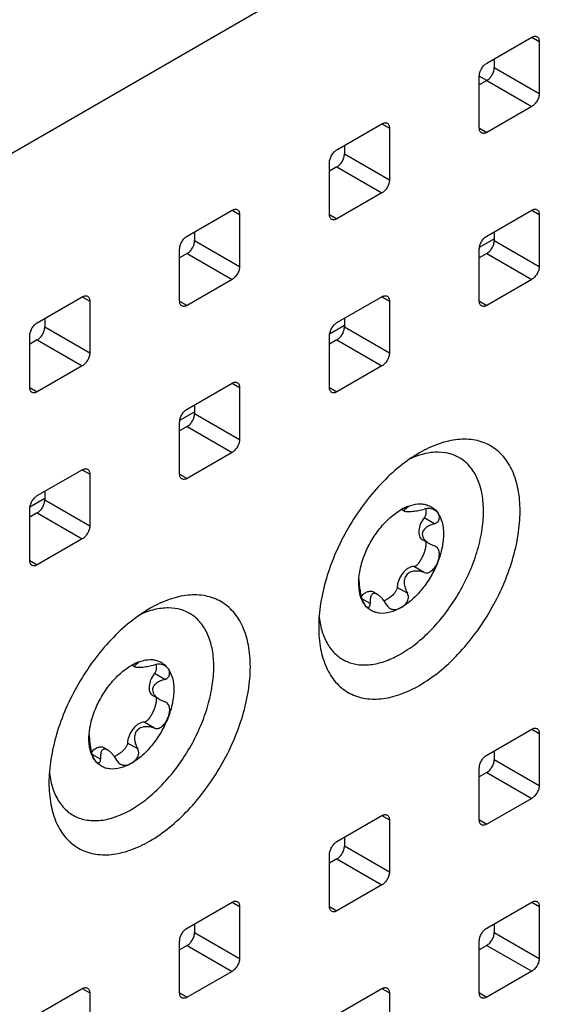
# Model space of a CAD drawing. Header units: inches. Extents: x 0 to 34, y 0 to 22.
# Tile 66 of 71: x 28.18 to 28.472, y 12.374 to 12.908. Entities that reach past the tile are written whole.
import ezdxf

# ---------------------------------------------------------------- set-up
doc = ezdxf.new("R2010")
doc.units = ezdxf.units.IN
doc.header["$LTSCALE"] = 1.87
doc.header["$MEASUREMENT"] = 0
doc.layers.get('0').update_dxf_attribs({"linetype": 'CONTINUOUS'})

msp = doc.modelspace()

# ---------------------------------------------------------------- linework, layer by layer
at = {"color": 7, "linetype": 'CONTINUOUS'}
for p, q in [((27.53617, 12.46641), (28.90149, 13.25473)), ((28.43339, 12.88451), (28.45775, 12.89858)), ((28.45775, 12.89858), (28.46181, 12.89623)), ((28.46181, 12.89623), (28.46181, 12.86811)), ((28.43339, 12.87514), (28.42933, 12.87748)), ((28.42933, 12.84936), (28.42933, 12.87748)), ((28.43745, 12.88217), (28.46181, 12.86811)), ((28.43339, 12.87514), (28.45775, 12.86108)), ((28.45775, 12.86108), (28.43339, 12.84701)), ((28.3522, 12.83763), (28.37656, 12.8517)), ((28.37656, 12.8517), (28.38062, 12.84935)), ((28.38062, 12.84935), (28.38062, 12.82123)), ((28.42934, 12.84936), (28.43339, 12.84701)), ((28.35626, 12.83529), (28.38062, 12.82123)), ((28.34814, 12.80247), (28.34814, 12.8306)), ((28.3522, 12.82826), (28.37656, 12.81419)), ((28.37656, 12.81419), (28.3522, 12.80013)), ((28.271, 12.79075), (28.29536, 12.80481)), ((28.29536, 12.80481), (28.29942, 12.80247)), ((28.43339, 12.79076), (28.45775, 12.80482)), ((28.45775, 12.80482), (28.46181, 12.80248)), ((28.29942, 12.80247), (28.29942, 12.77434)), ((28.34814, 12.80247), (28.3522, 12.80013)), ((28.46181, 12.80248), (28.46181, 12.77435)), ((28.27506, 12.78841), (28.29942, 12.77434)), ((28.42942, 12.78472), (28.43745, 12.78936)), ((28.43745, 12.78842), (28.46181, 12.77435)), ((28.26694, 12.75559), (28.26694, 12.78372)), ((28.271, 12.78138), (28.29536, 12.76731)), ((28.42933, 12.7556), (28.42933, 12.78373)), ((28.43339, 12.78139), (28.45775, 12.76732)), ((28.29536, 12.76731), (28.271, 12.75325)), ((28.45775, 12.76732), (28.43339, 12.75326)), ((28.1898, 12.74387), (28.21416, 12.75793)), ((28.21416, 12.75793), (28.21822, 12.75559)), ((28.21822, 12.75559), (28.21822, 12.72746)), ((28.26694, 12.75559), (28.271, 12.75325)), ((28.3522, 12.74388), (28.37656, 12.75794)), ((28.37656, 12.75794), (28.38062, 12.7556)), ((28.38062, 12.7556), (28.38062, 12.72747)), ((28.42934, 12.7556), (28.43339, 12.75326)), ((28.19386, 12.74153), (28.21822, 12.72746)), ((28.34822, 12.73784), (28.35626, 12.74247)), ((28.35626, 12.74154), (28.38062, 12.72747)), ((28.18574, 12.70871), (28.18574, 12.73684)), ((28.1898, 12.7345), (28.21416, 12.72043)), ((28.34814, 12.70872), (28.34814, 12.73685)), ((28.3522, 12.7345), (28.37656, 12.72044)), ((28.21416, 12.72043), (28.1898, 12.70637)), ((28.37656, 12.72044), (28.3522, 12.70638)), ((28.18575, 12.70871), (28.1898, 12.70637)), ((28.271, 12.697), (28.29536, 12.71106)), ((28.29536, 12.71106), (28.29942, 12.70872)), ((28.29942, 12.70872), (28.29942, 12.68059)), ((28.34814, 12.70872), (28.3522, 12.70638)), ((28.26703, 12.69095), (28.27506, 12.69559)), ((28.27506, 12.69465), (28.29942, 12.68059)), ((28.26694, 12.66184), (28.26694, 12.68996)), ((28.271, 12.68762), (28.29536, 12.67356)), ((28.29536, 12.67356), (28.271, 12.65949)), ((28.1898, 12.65011), (28.21416, 12.66418)), ((28.21416, 12.66418), (28.21822, 12.66183)), ((28.21822, 12.66183), (28.21822, 12.63371)), ((28.26694, 12.66184), (28.271, 12.65949)), ((28.18583, 12.64407), (28.19386, 12.64871)), ((28.19386, 12.64777), (28.21822, 12.63371)), ((28.18574, 12.61495), (28.18574, 12.64308)), ((28.38721, 12.64267), (28.38881, 12.64175)), ((28.39039, 12.64364), (28.38987, 12.64394)), ((28.39039, 12.64364), (28.39089, 12.64416)), ((28.40532, 12.64254), (28.40684, 12.64075)), ((28.1898, 12.64074), (28.21416, 12.62668)), ((28.40502, 12.63492), (28.39948, 12.63812)), ((28.21416, 12.62668), (28.1898, 12.61261)), ((28.39829, 12.6264), (28.40245, 12.624)), ((28.40245, 12.62399), (28.40502, 12.62283)), ((28.4057, 12.62252), (28.40502, 12.62283)), ((28.18575, 12.61496), (28.1898, 12.61261)), ((28.39946, 12.60849), (28.39392, 12.61169)), ((28.36396, 12.60273), (28.36411, 12.60581)), ((28.36439, 12.60276), (28.36413, 12.60582)), ((28.36415, 12.59948), (28.36396, 12.60273)), ((28.36463, 12.59951), (28.36439, 12.60276)), ((28.39039, 12.59721), (28.38485, 12.60041)), ((28.37415, 12.59654), (28.37195, 12.59781)), ((28.37019, 12.5916), (28.36561, 12.59424)), ((28.24106, 12.55829), (28.24266, 12.55736)), ((28.24423, 12.55926), (28.24372, 12.55955)), ((28.24423, 12.55926), (28.24474, 12.55977)), ((28.25916, 12.55815), (28.26069, 12.55636)), ((28.25887, 12.55053), (28.25333, 12.55373)), ((28.25214, 12.54201), (28.2563, 12.53961)), ((28.25629, 12.53961), (28.25887, 12.53844)), ((28.25955, 12.53813), (28.25887, 12.53844)), ((28.2533, 12.52411), (28.24777, 12.5273)), ((28.21781, 12.51834), (28.21796, 12.52143)), ((28.21824, 12.51838), (28.21798, 12.52144)), ((28.43339, 12.50949), (28.45775, 12.52356)), ((28.45775, 12.52356), (28.46181, 12.52122)), ((28.46181, 12.52122), (28.46181, 12.49309)), ((28.21799, 12.51509), (28.21781, 12.51834)), ((28.21848, 12.51512), (28.21824, 12.51838)), ((28.24423, 12.51282), (28.2387, 12.51602)), ((28.22404, 12.50721), (28.21946, 12.50985)), ((28.228, 12.51215), (28.2258, 12.51342)), ((28.43745, 12.50715), (28.46181, 12.49309)), ((28.42933, 12.47434), (28.42933, 12.50246)), ((28.43339, 12.50012), (28.45775, 12.48606)), ((28.45775, 12.48606), (28.43339, 12.47199)), ((28.3522, 12.46261), (28.37656, 12.47668)), ((28.37656, 12.47668), (28.38062, 12.47433)), ((28.38062, 12.47433), (28.38062, 12.44621)), ((28.42934, 12.47434), (28.43339, 12.47199)), ((28.35626, 12.46027), (28.38062, 12.44621)), ((28.34814, 12.42745), (28.34814, 12.45558)), ((28.3522, 12.45324), (28.37656, 12.43918)), ((28.37656, 12.43918), (28.3522, 12.42511)), ((28.271, 12.41573), (28.29536, 12.4298)), ((28.29536, 12.4298), (28.29942, 12.42745)), ((28.43339, 12.41574), (28.45775, 12.4298)), ((28.45775, 12.4298), (28.46181, 12.42746)), ((28.29942, 12.42745), (28.29942, 12.39933)), ((28.34814, 12.42745), (28.3522, 12.42511)), ((28.46181, 12.42746), (28.46181, 12.39933)), ((28.27506, 12.41339), (28.29942, 12.39933)), ((28.43745, 12.4134), (28.46181, 12.39933)), ((28.26694, 12.38057), (28.26694, 12.4087)), ((28.42933, 12.38058), (28.42933, 12.40871)), ((28.271, 12.40636), (28.29536, 12.39229)), ((28.43339, 12.40637), (28.45775, 12.3923)), ((28.29536, 12.39229), (28.271, 12.37823)), ((28.45775, 12.3923), (28.43339, 12.37824)), ((28.1898, 12.36885), (28.21416, 12.38291)), ((28.21416, 12.38291), (28.21822, 12.38057)), ((28.3522, 12.36886), (28.37656, 12.38292)), ((28.37656, 12.38292), (28.38062, 12.38058)), ((28.21822, 12.38057), (28.21822, 12.35244)), ((28.26694, 12.38057), (28.271, 12.37823)), ((28.38062, 12.38058), (28.38062, 12.35245)), ((28.42934, 12.38058), (28.43339, 12.37824))]:
    msp.add_line(p, q, dxfattribs=at)
at = {"color": 3, "linetype": 'CONTINUOUS'}
for p, q in [((28.43745, 12.88686), (28.43745, 12.88217)), ((28.43339, 12.87514), (28.42933, 12.8728)), ((28.35626, 12.83998), (28.35626, 12.83529)), ((28.3522, 12.82826), (28.34814, 12.82592)), ((28.27506, 12.79309), (28.27506, 12.78841)), ((28.43745, 12.7931), (28.43745, 12.78842)), ((28.271, 12.78138), (28.26694, 12.77903)), ((28.43339, 12.78139), (28.42933, 12.77904)), ((28.19386, 12.74621), (28.19386, 12.74153)), ((28.35626, 12.74622), (28.35626, 12.74154)), ((28.1898, 12.7345), (28.18574, 12.73215)), ((28.3522, 12.7345), (28.34814, 12.73216)), ((28.27506, 12.69934), (28.27506, 12.69465)), ((28.271, 12.68762), (28.26694, 12.68528)), ((28.19386, 12.65246), (28.19386, 12.64777)), ((28.1898, 12.64074), (28.18574, 12.6384)), ((28.43745, 12.51184), (28.43745, 12.50715)), ((28.43339, 12.50012), (28.42933, 12.49778)), ((28.35626, 12.46496), (28.35626, 12.46027)), ((28.3522, 12.45324), (28.34814, 12.4509)), ((28.27506, 12.41807), (28.27506, 12.41339)), ((28.43745, 12.41808), (28.43745, 12.4134)), ((28.271, 12.40636), (28.26694, 12.40401)), ((28.43339, 12.40637), (28.42933, 12.40402))]:
    msp.add_line(p, q, dxfattribs=at)
at = {"color": 7, "linetype": 'CONTINUOUS'}
for points, knots in [([(28.45775, 12.89858), (28.45801, 12.89872), (28.45851, 12.89896), (28.45928, 12.89915), (28.46, 12.89913), (28.46044, 12.89897), (28.46062, 12.89886)], [0, 0, 0, 0, 0.289807, 0.549056, 0.782233, 1, 1, 1, 1]), ([(28.46062, 12.89886), (28.46081, 12.89875), (28.46117, 12.89846), (28.46155, 12.89784), (28.46177, 12.89708), (28.46181, 12.89653), (28.46181, 12.89623)], [0, 0, 0, 0, 0.217773, 0.450951, 0.710199, 1, 1, 1, 1]), ([(28.42933, 12.87748), (28.42933, 12.87815), (28.42958, 12.87955), (28.43045, 12.88152), (28.43173, 12.88326), (28.43282, 12.88418), (28.43339, 12.88451)], [0, 0, 0, 0, 0.237214, 0.499994, 0.762777, 1, 1, 1, 1]), ([(28.46181, 12.86811), (28.46181, 12.86744), (28.46156, 12.86604), (28.46069, 12.86407), (28.45942, 12.86233), (28.45833, 12.86141), (28.45775, 12.86108)], [0, 0, 0, 0, 0.237214, 0.499994, 0.762777, 1, 1, 1, 1]), ([(28.37656, 12.8517), (28.37681, 12.85184), (28.37731, 12.85208), (28.37808, 12.85227), (28.3788, 12.85225), (28.37924, 12.85209), (28.37943, 12.85198)], [0, 0, 0, 0, 0.289807, 0.549056, 0.782233, 1, 1, 1, 1]), ([(28.37943, 12.85198), (28.37962, 12.85187), (28.37997, 12.85157), (28.38035, 12.85096), (28.38057, 12.8502), (28.38062, 12.84964), (28.38062, 12.84935)], [0, 0, 0, 0, 0.217773, 0.450951, 0.710199, 1, 1, 1, 1]), ([(28.43052, 12.84673), (28.43033, 12.84684), (28.42998, 12.84713), (28.4296, 12.84775), (28.42938, 12.84851), (28.42933, 12.84906), (28.42933, 12.84936)], [0, 0, 0, 0, 0.217773, 0.450951, 0.710199, 1, 1, 1, 1]), ([(28.43339, 12.84701), (28.43314, 12.84687), (28.43264, 12.84663), (28.43187, 12.84644), (28.43115, 12.84646), (28.43071, 12.84662), (28.43052, 12.84673)], [0, 0, 0, 0, 0.289807, 0.549056, 0.782233, 1, 1, 1, 1]), ([(28.34814, 12.8306), (28.34814, 12.83127), (28.34839, 12.83267), (28.34926, 12.83464), (28.35053, 12.83638), (28.35162, 12.8373), (28.3522, 12.83763)], [0, 0, 0, 0, 0.237214, 0.499994, 0.762777, 1, 1, 1, 1]), ([(28.38062, 12.82123), (28.38062, 12.82056), (28.38037, 12.81916), (28.3795, 12.81718), (28.37822, 12.81545), (28.37713, 12.81453), (28.37656, 12.81419)], [0, 0, 0, 0, 0.237214, 0.499994, 0.762777, 1, 1, 1, 1]), ([(28.29536, 12.80481), (28.29561, 12.80496), (28.29611, 12.8052), (28.29688, 12.80538), (28.29761, 12.80537), (28.29804, 12.80521), (28.29823, 12.8051)], [0, 0, 0, 0, 0.289807, 0.549056, 0.782233, 1, 1, 1, 1]), ([(28.29823, 12.8051), (28.29842, 12.80499), (28.29878, 12.80469), (28.29915, 12.80408), (28.29938, 12.80332), (28.29942, 12.80276), (28.29942, 12.80247)], [0, 0, 0, 0, 0.217773, 0.450951, 0.710199, 1, 1, 1, 1]), ([(28.45775, 12.80482), (28.45801, 12.80497), (28.45851, 12.80521), (28.45928, 12.80539), (28.46, 12.80538), (28.46044, 12.80522), (28.46062, 12.80511)], [0, 0, 0, 0, 0.289807, 0.549056, 0.782233, 1, 1, 1, 1]), ([(28.46062, 12.80511), (28.46081, 12.805), (28.46117, 12.8047), (28.46155, 12.80408), (28.46177, 12.80332), (28.46181, 12.80277), (28.46181, 12.80248)], [0, 0, 0, 0, 0.217773, 0.450951, 0.710199, 1, 1, 1, 1]), ([(28.34933, 12.79985), (28.34914, 12.79995), (28.34878, 12.80025), (28.34841, 12.80087), (28.34818, 12.80163), (28.34814, 12.80218), (28.34814, 12.80247)], [0, 0, 0, 0, 0.217773, 0.450951, 0.710199, 1, 1, 1, 1]), ([(28.3522, 12.80013), (28.35195, 12.79998), (28.35144, 12.79975), (28.35067, 12.79956), (28.34995, 12.79958), (28.34952, 12.79974), (28.34933, 12.79985)], [0, 0, 0, 0, 0.289807, 0.549056, 0.782233, 1, 1, 1, 1]), ([(28.26694, 12.78372), (28.26694, 12.78438), (28.26719, 12.78579), (28.26806, 12.78776), (28.26933, 12.7895), (28.27043, 12.79042), (28.271, 12.79075)], [0, 0, 0, 0, 0.237214, 0.499994, 0.762777, 1, 1, 1, 1]), ([(28.42933, 12.78373), (28.42933, 12.78439), (28.42958, 12.7858), (28.43045, 12.78777), (28.43173, 12.78951), (28.43282, 12.79043), (28.43339, 12.79076)], [0, 0, 0, 0, 0.237214, 0.499994, 0.762777, 1, 1, 1, 1]), ([(28.29942, 12.77434), (28.29942, 12.77368), (28.29917, 12.77228), (28.2983, 12.7703), (28.29703, 12.76856), (28.29594, 12.76765), (28.29536, 12.76731)], [0, 0, 0, 0, 0.237214, 0.499994, 0.762777, 1, 1, 1, 1]), ([(28.46181, 12.77435), (28.46181, 12.77369), (28.46156, 12.77228), (28.46069, 12.77031), (28.45942, 12.76857), (28.45833, 12.76765), (28.45775, 12.76732)], [0, 0, 0, 0, 0.237214, 0.499994, 0.762777, 1, 1, 1, 1]), ([(28.21416, 12.75793), (28.21442, 12.75808), (28.21492, 12.75832), (28.21569, 12.7585), (28.21641, 12.75848), (28.21685, 12.75833), (28.21703, 12.75822)], [0, 0, 0, 0, 0.289807, 0.549056, 0.782233, 1, 1, 1, 1]), ([(28.21703, 12.75822), (28.21722, 12.75811), (28.21758, 12.75781), (28.21796, 12.75719), (28.21818, 12.75643), (28.21822, 12.75588), (28.21822, 12.75559)], [0, 0, 0, 0, 0.217773, 0.450951, 0.710199, 1, 1, 1, 1]), ([(28.26813, 12.75296), (28.26794, 12.75307), (28.26759, 12.75337), (28.26721, 12.75399), (28.26699, 12.75475), (28.26694, 12.7553), (28.26694, 12.75559)], [0, 0, 0, 0, 0.217773, 0.450951, 0.710199, 1, 1, 1, 1]), ([(28.37656, 12.75794), (28.37681, 12.75809), (28.37731, 12.75833), (28.37808, 12.75851), (28.3788, 12.75849), (28.37924, 12.75834), (28.37943, 12.75823)], [0, 0, 0, 0, 0.289807, 0.549056, 0.782233, 1, 1, 1, 1]), ([(28.37943, 12.75823), (28.37962, 12.75812), (28.37997, 12.75782), (28.38035, 12.7572), (28.38057, 12.75644), (28.38062, 12.75589), (28.38062, 12.7556)], [0, 0, 0, 0, 0.217773, 0.450951, 0.710199, 1, 1, 1, 1]), ([(28.43052, 12.75297), (28.43033, 12.75308), (28.42998, 12.75338), (28.4296, 12.754), (28.42938, 12.75476), (28.42933, 12.75531), (28.42933, 12.7556)], [0, 0, 0, 0, 0.217773, 0.450951, 0.710199, 1, 1, 1, 1]), ([(28.271, 12.75325), (28.27075, 12.7531), (28.27025, 12.75286), (28.26948, 12.75268), (28.26876, 12.7527), (28.26832, 12.75285), (28.26813, 12.75296)], [0, 0, 0, 0, 0.289807, 0.549056, 0.782233, 1, 1, 1, 1]), ([(28.43339, 12.75326), (28.43314, 12.75311), (28.43264, 12.75287), (28.43187, 12.75269), (28.43115, 12.75271), (28.43071, 12.75286), (28.43052, 12.75297)], [0, 0, 0, 0, 0.289807, 0.549056, 0.782233, 1, 1, 1, 1]), ([(28.18574, 12.73684), (28.18574, 12.7375), (28.18599, 12.73891), (28.18686, 12.74088), (28.18814, 12.74262), (28.18923, 12.74354), (28.1898, 12.74387)], [0, 0, 0, 0, 0.237214, 0.499994, 0.762777, 1, 1, 1, 1]), ([(28.34814, 12.73685), (28.34814, 12.73751), (28.34839, 12.73891), (28.34926, 12.74089), (28.35053, 12.74263), (28.35162, 12.74354), (28.3522, 12.74388)], [0, 0, 0, 0, 0.237214, 0.499994, 0.762777, 1, 1, 1, 1]), ([(28.21822, 12.72746), (28.21822, 12.7268), (28.21797, 12.72539), (28.2171, 12.72342), (28.21583, 12.72168), (28.21474, 12.72076), (28.21416, 12.72043)], [0, 0, 0, 0, 0.237214, 0.499994, 0.762777, 1, 1, 1, 1]), ([(28.38062, 12.72747), (28.38062, 12.72681), (28.38037, 12.7254), (28.3795, 12.72343), (28.37822, 12.72169), (28.37713, 12.72077), (28.37656, 12.72044)], [0, 0, 0, 0, 0.237214, 0.499994, 0.762777, 1, 1, 1, 1]), ([(28.18693, 12.70608), (28.18674, 12.70619), (28.18639, 12.70649), (28.18601, 12.70711), (28.18579, 12.70787), (28.18574, 12.70842), (28.18574, 12.70871)], [0, 0, 0, 0, 0.217773, 0.450951, 0.710199, 1, 1, 1, 1]), ([(28.29536, 12.71106), (28.29561, 12.71121), (28.29611, 12.71144), (28.29688, 12.71163), (28.29761, 12.71161), (28.29804, 12.71145), (28.29823, 12.71134)], [0, 0, 0, 0, 0.289807, 0.549056, 0.782233, 1, 1, 1, 1]), ([(28.29823, 12.71134), (28.29842, 12.71123), (28.29878, 12.71094), (28.29915, 12.71032), (28.29938, 12.70956), (28.29942, 12.70901), (28.29942, 12.70872)], [0, 0, 0, 0, 0.217773, 0.450951, 0.710199, 1, 1, 1, 1]), ([(28.34933, 12.70609), (28.34914, 12.7062), (28.34878, 12.7065), (28.34841, 12.70711), (28.34818, 12.70787), (28.34814, 12.70843), (28.34814, 12.70872)], [0, 0, 0, 0, 0.217773, 0.450951, 0.710199, 1, 1, 1, 1]), ([(28.1898, 12.70637), (28.18955, 12.70622), (28.18905, 12.70598), (28.18828, 12.7058), (28.18756, 12.70581), (28.18712, 12.70597), (28.18693, 12.70608)], [0, 0, 0, 0, 0.289807, 0.549056, 0.782233, 1, 1, 1, 1]), ([(28.3522, 12.70638), (28.35195, 12.70623), (28.35144, 12.70599), (28.35067, 12.70581), (28.34995, 12.70582), (28.34952, 12.70598), (28.34933, 12.70609)], [0, 0, 0, 0, 0.289807, 0.549056, 0.782233, 1, 1, 1, 1]), ([(28.26694, 12.68996), (28.26694, 12.69063), (28.26719, 12.69203), (28.26806, 12.694), (28.26933, 12.69574), (28.27043, 12.69666), (28.271, 12.697)], [0, 0, 0, 0, 0.237214, 0.499994, 0.762777, 1, 1, 1, 1]), ([(28.29942, 12.68059), (28.29942, 12.67992), (28.29917, 12.67852), (28.2983, 12.67655), (28.29703, 12.67481), (28.29594, 12.67389), (28.29536, 12.67356)], [0, 0, 0, 0, 0.237214, 0.499994, 0.762777, 1, 1, 1, 1]), ([(28.39685, 12.54727), (28.40058, 12.54943), (28.40796, 12.5546), (28.41811, 12.5641), (28.42747, 12.57533), (28.43568, 12.58786), (28.44243, 12.60124), (28.44747, 12.61495), (28.45062, 12.62849), (28.45176, 12.64137), (28.45082, 12.65312), (28.44781, 12.66334), (28.44349, 12.67038), (28.43913, 12.67467), (28.43549, 12.67721), (28.43148, 12.67909), (28.42558, 12.68072), (28.41732, 12.68094), (28.40697, 12.67844), (28.40024, 12.67523), (28.39685, 12.67328)], [0, 0, 0, 0, 0.066567, 0.138392, 0.213995, 0.291565, 0.369135, 0.444736, 0.516559, 0.583123, 0.643482, 0.697477, 0.746042, 0.769012, 0.791557, 0.814102, 0.837072, 0.88564, 0.939638, 1, 1, 1, 1]), ([(28.39685, 12.67328), (28.39311, 12.67112), (28.38573, 12.66595), (28.37558, 12.65645), (28.36623, 12.64522), (28.35802, 12.63269), (28.35127, 12.61931), (28.34622, 12.6056), (28.34307, 12.59206), (28.34228, 12.58308), (28.34228, 12.57877)], [0, 0, 0, 0, 0.114156, 0.23733, 0.366981, 0.500006, 0.63303, 0.762679, 0.885849, 1, 1, 1, 1]), ([(28.4316, 12.64178), (28.4316, 12.64479), (28.43117, 12.65052), (28.429, 12.65846), (28.42537, 12.66504), (28.42031, 12.66999), (28.41403, 12.67301), (28.40686, 12.67398), (28.39911, 12.67294), (28.394, 12.67107), (28.39141, 12.66988)], [0, 0, 0, 0, 0.147274, 0.279999, 0.399921, 0.511336, 0.620775, 0.735359, 0.860731, 1, 1, 1, 1]), ([(28.21416, 12.66418), (28.21442, 12.66432), (28.21492, 12.66456), (28.21569, 12.66475), (28.21641, 12.66473), (28.21685, 12.66457), (28.21703, 12.66446)], [0, 0, 0, 0, 0.289807, 0.549056, 0.782233, 1, 1, 1, 1]), ([(28.21703, 12.66446), (28.21722, 12.66435), (28.21758, 12.66406), (28.21796, 12.66344), (28.21818, 12.66268), (28.21822, 12.66213), (28.21822, 12.66183)], [0, 0, 0, 0, 0.217773, 0.450951, 0.710199, 1, 1, 1, 1]), ([(28.26813, 12.65921), (28.26794, 12.65932), (28.26759, 12.65962), (28.26721, 12.66023), (28.26699, 12.66099), (28.26694, 12.66155), (28.26694, 12.66184)], [0, 0, 0, 0, 0.217773, 0.450951, 0.710199, 1, 1, 1, 1]), ([(28.271, 12.65949), (28.27075, 12.65935), (28.27025, 12.65911), (28.26948, 12.65892), (28.26876, 12.65894), (28.26832, 12.6591), (28.26813, 12.65921)], [0, 0, 0, 0, 0.289807, 0.549056, 0.782233, 1, 1, 1, 1]), ([(28.18574, 12.64308), (28.18574, 12.64375), (28.18599, 12.64515), (28.18686, 12.64712), (28.18814, 12.64886), (28.18923, 12.64978), (28.1898, 12.65011)], [0, 0, 0, 0, 0.237214, 0.499994, 0.762777, 1, 1, 1, 1]), ([(28.36704, 12.61777), (28.36806, 12.62039), (28.37051, 12.62548), (28.37521, 12.63237), (28.38066, 12.6382), (28.38482, 12.6413), (28.38694, 12.64253)], [0, 0, 0, 0, 0.261229, 0.522454, 0.772023, 1, 1, 1, 1]), ([(28.38694, 12.64253), (28.38861, 12.64349), (28.39191, 12.64501), (28.3963, 12.6458), (28.3995, 12.64554), (28.40167, 12.64494), (28.40364, 12.64395), (28.40479, 12.64304), (28.40532, 12.64254)], [0, 0, 0, 0, 0.292582, 0.54897, 0.666363, 0.778869, 0.889103, 1, 1, 1, 1]), ([(28.39089, 12.64416), (28.39087, 12.64417), (28.39081, 12.64418), (28.39063, 12.64417), (28.39033, 12.6441), (28.3899, 12.64397), (28.3894, 12.64377), (28.38884, 12.64353), (28.38801, 12.64312), (28.38737, 12.64278), (28.38694, 12.64253)], [0, 0, 0, 0, 0.017896, 0.044768, 0.123676, 0.229352, 0.355383, 0.498047, 0.654549, 1, 1, 1, 1]), ([(28.39039, 12.64364), (28.39009, 12.64346), (28.38966, 12.64318), (28.38917, 12.6428), (28.38889, 12.64256), (28.3887, 12.64233), (28.38859, 12.64211), (28.38863, 12.64188), (28.38875, 12.64179), (28.38882, 12.64175)], [0, 0, 0, 0, 0.379161, 0.535859, 0.667328, 0.771719, 0.850859, 0.917402, 1, 1, 1, 1]), ([(28.38882, 12.64175), (28.389, 12.64165), (28.38954, 12.64153), (28.39051, 12.64147), (28.39178, 12.6415), (28.39324, 12.64162), (28.3948, 12.64182), (28.39689, 12.64218), (28.39844, 12.64255), (28.39946, 12.64283)], [0, 0, 0, 0, 0.057005, 0.149732, 0.271642, 0.410537, 0.557091, 0.705932, 1, 1, 1, 1]), ([(28.40511, 12.64233), (28.40436, 12.64276), (28.40246, 12.64334), (28.40049, 12.64313), (28.39946, 12.64283)], [0, 0, 0, 0, 0.444897, 1, 1, 1, 1]), ([(28.40019, 12.643), (28.40039, 12.64226), (28.40057, 12.64057), (28.40006, 12.63884), (28.39948, 12.63812)], [0, 0, 0, 0, 0.450614, 1, 1, 1, 1]), ([(28.38476, 12.56323), (28.38792, 12.56488), (28.39419, 12.56895), (28.40285, 12.57663), (28.41088, 12.58588), (28.41796, 12.59632), (28.4238, 12.60754), (28.42817, 12.61911), (28.43091, 12.63054), (28.4316, 12.63813), (28.4316, 12.64178)], [0, 0, 0, 0, 0.112239, 0.234272, 0.363556, 0.496859, 0.630602, 0.76117, 0.885215, 1, 1, 1, 1]), ([(28.39948, 12.63812), (28.39867, 12.63711), (28.39738, 12.63492), (28.39653, 12.63195), (28.39649, 12.62971), (28.39677, 12.6283), (28.39735, 12.62714), (28.39796, 12.62659), (28.39829, 12.6264)], [0, 0, 0, 0, 0.299704, 0.580899, 0.704763, 0.814655, 0.91154, 1, 1, 1, 1]), ([(28.40502, 12.63492), (28.40541, 12.63503), (28.40612, 12.63533), (28.40696, 12.63603), (28.40747, 12.63686), (28.40776, 12.63798), (28.40763, 12.63936), (28.40714, 12.64032), (28.40684, 12.64075)], [0, 0, 0, 0, 0.165478, 0.313428, 0.444115, 0.563147, 0.783875, 1, 1, 1, 1]), ([(28.40684, 12.64075), (28.40673, 12.64091), (28.40625, 12.64152), (28.40562, 12.64203), (28.40511, 12.64233)], [0, 0, 0, 0, 0.240948, 1, 1, 1, 1]), ([(28.40684, 12.64075), (28.40791, 12.63923), (28.40951, 12.63545), (28.40992, 12.63142), (28.40992, 12.62926)], [0, 0, 0, 0, 0.462856, 1, 1, 1, 1]), ([(28.21822, 12.63371), (28.21822, 12.63304), (28.21797, 12.63164), (28.2171, 12.62967), (28.21583, 12.62793), (28.21474, 12.62701), (28.21416, 12.62668)], [0, 0, 0, 0, 0.237214, 0.499994, 0.762777, 1, 1, 1, 1]), ([(28.40502, 12.63492), (28.40422, 12.63469), (28.40268, 12.63415), (28.4009, 12.63317), (28.39973, 12.63216), (28.39903, 12.63131), (28.39855, 12.63033), (28.39843, 12.62962), (28.39843, 12.62926)], [0, 0, 0, 0, 0.270427, 0.527964, 0.650834, 0.769602, 0.885156, 1, 1, 1, 1]), ([(28.39843, 12.62926), (28.39843, 12.62873), (28.3987, 12.62763), (28.39963, 12.6262), (28.40092, 12.62497), (28.40192, 12.6243), (28.40245, 12.62399)], [0, 0, 0, 0, 0.23095, 0.476947, 0.734868, 1, 1, 1, 1]), ([(28.40992, 12.62926), (28.40992, 12.62681), (28.40931, 12.62166), (28.40781, 12.61672), (28.40684, 12.61422)], [0, 0, 0, 0, 0.477383, 1, 1, 1, 1]), ([(28.40026, 12.62529), (28.40035, 12.62504), (28.40044, 12.62448), (28.40043, 12.62328), (28.40017, 12.62167), (28.39961, 12.61973), (28.39886, 12.61776), (28.39793, 12.61583), (28.39682, 12.61401), (28.39572, 12.61265), (28.39474, 12.61187), (28.39417, 12.61167), (28.39392, 12.61169)], [0, 0, 0, 0, 0.05018, 0.105944, 0.22711, 0.355922, 0.489245, 0.625166, 0.761616, 0.893487, 0.952467, 1, 1, 1, 1]), ([(28.40684, 12.61422), (28.40712, 12.61494), (28.40757, 12.61641), (28.40776, 12.61832), (28.40759, 12.61981), (28.40725, 12.62089), (28.40663, 12.62184), (28.40603, 12.62233), (28.4057, 12.62252)], [0, 0, 0, 0, 0.255135, 0.504725, 0.627909, 0.750457, 0.873864, 1, 1, 1, 1]), ([(28.36411, 12.60581), (28.3642, 12.60679), (28.36475, 12.61086), (28.36591, 12.61485), (28.36704, 12.61777)], [0, 0, 0, 0, 0.23771, 1, 1, 1, 1]), ([(28.18693, 12.61233), (28.18674, 12.61244), (28.18639, 12.61273), (28.18601, 12.61335), (28.18579, 12.61411), (28.18574, 12.61466), (28.18574, 12.61495)], [0, 0, 0, 0, 0.217773, 0.450951, 0.710199, 1, 1, 1, 1]), ([(28.1898, 12.61261), (28.18955, 12.61247), (28.18905, 12.61223), (28.18828, 12.61204), (28.18756, 12.61206), (28.18712, 12.61222), (28.18693, 12.61233)], [0, 0, 0, 0, 0.289807, 0.549056, 0.782233, 1, 1, 1, 1]), ([(28.39392, 12.61169), (28.39288, 12.61178), (28.39116, 12.61114), (28.38927, 12.6097), (28.38734, 12.60763), (28.38586, 12.6051), (28.38502, 12.6024), (28.38485, 12.60105), (28.38485, 12.60041)], [0, 0, 0, 0, 0.200283, 0.324188, 0.459288, 0.741057, 0.876439, 1, 1, 1, 1]), ([(28.40684, 12.61422), (28.40583, 12.6116), (28.40337, 12.60651), (28.39868, 12.59961), (28.39322, 12.59379), (28.38907, 12.59069), (28.38694, 12.58946)], [0, 0, 0, 0, 0.261229, 0.522454, 0.772023, 1, 1, 1, 1]), ([(28.39946, 12.60849), (28.39986, 12.60835), (28.40072, 12.60821), (28.402, 12.60846), (28.40315, 12.60906), (28.40447, 12.61017), (28.40579, 12.61188), (28.40654, 12.61343), (28.40684, 12.61422)], [0, 0, 0, 0, 0.124251, 0.24924, 0.374987, 0.50104, 0.75183, 1, 1, 1, 1]), ([(28.39946, 12.60849), (28.39864, 12.60878), (28.39696, 12.6092), (28.39436, 12.60932), (28.39222, 12.60883), (28.39071, 12.60798), (28.38946, 12.60679), (28.38857, 12.60474), (28.38857, 12.60211), (28.38921, 12.59957), (28.38996, 12.59798), (28.39039, 12.59721)], [0, 0, 0, 0, 0.12506, 0.249965, 0.374364, 0.43653, 0.498552, 0.621957, 0.74694, 0.873188, 1, 1, 1, 1]), ([(28.38485, 12.60041), (28.38485, 12.59996), (28.38455, 12.59903), (28.3838, 12.59782), (28.38289, 12.59671), (28.3816, 12.59545), (28.37991, 12.59419), (28.37845, 12.59341), (28.37772, 12.59311)], [0, 0, 0, 0, 0.128489, 0.267702, 0.403468, 0.533795, 0.778039, 1, 1, 1, 1]), ([(28.25069, 12.46288), (28.25443, 12.46504), (28.26181, 12.47021), (28.27196, 12.47971), (28.28131, 12.49094), (28.28952, 12.50347), (28.29627, 12.51685), (28.30132, 12.53056), (28.30447, 12.54411), (28.3056, 12.55698), (28.30467, 12.56874), (28.30166, 12.57895), (28.29734, 12.58599), (28.29297, 12.59029), (28.28934, 12.59282), (28.28533, 12.5947), (28.27943, 12.59633), (28.27116, 12.59655), (28.26082, 12.59405), (28.25408, 12.59085), (28.25069, 12.58889)], [0, 0, 0, 0, 0.066567, 0.138392, 0.213995, 0.291565, 0.369135, 0.444736, 0.516559, 0.583123, 0.643482, 0.697477, 0.746042, 0.769012, 0.791557, 0.814102, 0.837072, 0.88564, 0.939638, 1, 1, 1, 1]), ([(28.36704, 12.59124), (28.36625, 12.59236), (28.36496, 12.595), (28.36435, 12.59786), (28.36416, 12.59938)], [0, 0, 0, 0, 0.472346, 1, 1, 1, 1]), ([(28.36463, 12.59951), (28.36468, 12.59869), (28.36487, 12.59706), (28.36551, 12.59424), (28.36631, 12.59227), (28.36704, 12.59124)], [0, 0, 0, 0, 0.283416, 0.563943, 1, 1, 1, 1]), ([(28.37196, 12.59781), (28.37152, 12.59806), (28.37043, 12.59834), (28.36867, 12.598), (28.36687, 12.59702), (28.36578, 12.59604), (28.36525, 12.59548)], [0, 0, 0, 0, 0.198721, 0.425485, 0.693331, 1, 1, 1, 1]), ([(28.37415, 12.59653), (28.37381, 12.59673), (28.37314, 12.59705), (28.37211, 12.59718), (28.37125, 12.5968), (28.37071, 12.59606), (28.37039, 12.59514), (28.3702, 12.59406), (28.37014, 12.59286), (28.37017, 12.59203), (28.37019, 12.5916)], [0, 0, 0, 0, 0.142832, 0.258655, 0.357654, 0.45942, 0.574354, 0.703652, 0.846179, 1, 1, 1, 1]), ([(28.37926, 12.59079), (28.3786, 12.59196), (28.37747, 12.59363), (28.37566, 12.59548), (28.37467, 12.59623), (28.37415, 12.59653)], [0, 0, 0, 0, 0.521128, 0.770594, 1, 1, 1, 1]), ([(28.38694, 12.58946), (28.38756, 12.58982), (28.38876, 12.59069), (28.38997, 12.59215), (28.39067, 12.59355), (28.39096, 12.59475), (28.39091, 12.59603), (28.3906, 12.59684), (28.39039, 12.59721)], [0, 0, 0, 0, 0.229662, 0.470777, 0.597067, 0.727726, 0.862624, 1, 1, 1, 1]), ([(28.28545, 12.55739), (28.28545, 12.5604), (28.28502, 12.56613), (28.28285, 12.57407), (28.27921, 12.58065), (28.27416, 12.5856), (28.26788, 12.58862), (28.2607, 12.58959), (28.25296, 12.58855), (28.24784, 12.58669), (28.24526, 12.58549)], [0, 0, 0, 0, 0.147274, 0.279999, 0.399921, 0.511336, 0.620775, 0.735359, 0.860731, 1, 1, 1, 1]), ([(28.36704, 12.59124), (28.36724, 12.59095), (28.36766, 12.59044), (28.36816, 12.59001), (28.36843, 12.58986)], [0, 0, 0, 0, 0.539266, 1, 1, 1, 1]), ([(28.38694, 12.58946), (28.38508, 12.58838), (28.38138, 12.58672), (28.37644, 12.58611), (28.37295, 12.58677), (28.37065, 12.58777), (28.36863, 12.58927), (28.36753, 12.59054), (28.36704, 12.59124)], [0, 0, 0, 0, 0.293071, 0.545604, 0.661047, 0.772802, 0.884566, 1, 1, 1, 1]), ([(28.36843, 12.58986), (28.36862, 12.58975), (28.36894, 12.58962), (28.36938, 12.58963), (28.36982, 12.58982), (28.3701, 12.59034), (28.37021, 12.59098), (28.37021, 12.59138), (28.37019, 12.5916)], [0, 0, 0, 0, 0.20941, 0.304199, 0.399183, 0.635898, 0.801593, 1, 1, 1, 1]), ([(28.37926, 12.59079), (28.37948, 12.59041), (28.37998, 12.58972), (28.38065, 12.58918), (28.38101, 12.58897)], [0, 0, 0, 0, 0.515065, 1, 1, 1, 1]), ([(28.38101, 12.58897), (28.38147, 12.5887), (28.3825, 12.58836), (28.38407, 12.58837), (28.38557, 12.58876), (28.3865, 12.5892), (28.38694, 12.58946)], [0, 0, 0, 0, 0.260929, 0.506925, 0.751156, 1, 1, 1, 1]), ([(28.25069, 12.58889), (28.24696, 12.58673), (28.23958, 12.58156), (28.22943, 12.57206), (28.22007, 12.56084), (28.21187, 12.5483), (28.20511, 12.53493), (28.20007, 12.52121), (28.19692, 12.50767), (28.19613, 12.4987), (28.19613, 12.49438)], [0, 0, 0, 0, 0.114156, 0.23733, 0.366981, 0.500006, 0.63303, 0.762679, 0.885849, 1, 1, 1, 1]), ([(28.3425, 12.58522), (28.34275, 12.58248), (28.34365, 12.57727), (28.34645, 12.57021), (28.35061, 12.56455), (28.35603, 12.56054), (28.36247, 12.5584), (28.36963, 12.55817), (28.37725, 12.55978), (28.38224, 12.56192), (28.38476, 12.56323)], [0, 0, 0, 0, 0.140625, 0.267627, 0.383812, 0.494318, 0.605799, 0.724632, 0.85532, 1, 1, 1, 1]), ([(28.34228, 12.57877), (28.34228, 12.57486), (28.34288, 12.56742), (28.34588, 12.55721), (28.3502, 12.55017), (28.35457, 12.54587), (28.3582, 12.54334), (28.36222, 12.54146), (28.36812, 12.53983), (28.37638, 12.53961), (28.38672, 12.54211), (28.39346, 12.54532), (28.39685, 12.54727)], [0, 0, 0, 0, 0.144788, 0.274311, 0.390809, 0.445909, 0.499989, 0.55407, 0.609171, 0.725674, 0.855205, 1, 1, 1, 1]), ([(28.19635, 12.50083), (28.19662, 12.49791), (28.1976, 12.49238), (28.20074, 12.48496), (28.20544, 12.47915), (28.21156, 12.47531), (28.21875, 12.47367), (28.22664, 12.4742), (28.23495, 12.4768), (28.2434, 12.48133), (28.25174, 12.48762), (28.25969, 12.49546), (28.26697, 12.50457), (28.27332, 12.51462), (28.27854, 12.52528), (28.28242, 12.53616), (28.28484, 12.54688), (28.28545, 12.55398), (28.28545, 12.55739)], [0, 0, 0, 0, 0.057204, 0.108519, 0.155372, 0.20032, 0.246512, 0.296703, 0.352572, 0.414658, 0.482584, 0.555323, 0.631406, 0.709101, 0.786551, 0.861919, 0.933524, 1, 1, 1, 1]), ([(28.22089, 12.53338), (28.22191, 12.536), (28.22436, 12.54109), (28.22905, 12.54799), (28.23451, 12.55381), (28.23866, 12.55691), (28.24079, 12.55814)], [0, 0, 0, 0, 0.261229, 0.522454, 0.772023, 1, 1, 1, 1]), ([(28.24079, 12.55814), (28.24245, 12.5591), (28.24576, 12.56063), (28.25014, 12.56141), (28.25334, 12.56115), (28.25552, 12.56056), (28.25749, 12.55956), (28.25864, 12.55865), (28.25916, 12.55815)], [0, 0, 0, 0, 0.292582, 0.54897, 0.666363, 0.778869, 0.889103, 1, 1, 1, 1]), ([(28.24474, 12.55977), (28.24472, 12.55978), (28.24465, 12.55979), (28.24447, 12.55979), (28.24418, 12.55972), (28.24375, 12.55958), (28.24325, 12.55939), (28.24269, 12.55914), (28.24185, 12.55873), (28.24122, 12.55839), (28.24079, 12.55814)], [0, 0, 0, 0, 0.017896, 0.044768, 0.123676, 0.229352, 0.355383, 0.498047, 0.654549, 1, 1, 1, 1]), ([(28.24423, 12.55926), (28.24393, 12.55907), (28.24351, 12.5588), (28.24301, 12.55842), (28.24274, 12.55817), (28.24255, 12.55794), (28.24244, 12.55772), (28.24248, 12.5575), (28.2426, 12.55741), (28.24267, 12.55737)], [0, 0, 0, 0, 0.379161, 0.535859, 0.667328, 0.771719, 0.850859, 0.917402, 1, 1, 1, 1]), ([(28.24267, 12.55737), (28.24284, 12.55726), (28.24338, 12.55714), (28.24435, 12.55708), (28.24563, 12.55711), (28.24709, 12.55723), (28.24864, 12.55743), (28.25073, 12.55779), (28.25228, 12.55816), (28.2533, 12.55845)], [0, 0, 0, 0, 0.057005, 0.149732, 0.271642, 0.410537, 0.557091, 0.705932, 1, 1, 1, 1]), ([(28.25895, 12.55794), (28.25821, 12.55837), (28.25631, 12.55895), (28.25433, 12.55874), (28.2533, 12.55845)], [0, 0, 0, 0, 0.444897, 1, 1, 1, 1]), ([(28.25404, 12.55861), (28.25423, 12.55788), (28.25442, 12.55619), (28.25391, 12.55445), (28.25333, 12.55373)], [0, 0, 0, 0, 0.450614, 1, 1, 1, 1]), ([(28.26069, 12.55636), (28.26058, 12.55652), (28.26009, 12.55714), (28.25947, 12.55765), (28.25895, 12.55794)], [0, 0, 0, 0, 0.240948, 1, 1, 1, 1]), ([(28.25333, 12.55373), (28.25252, 12.55272), (28.25123, 12.55053), (28.25038, 12.54756), (28.25034, 12.54533), (28.25061, 12.54391), (28.25119, 12.54276), (28.2518, 12.5422), (28.25214, 12.54201)], [0, 0, 0, 0, 0.299704, 0.580899, 0.704763, 0.814655, 0.91154, 1, 1, 1, 1]), ([(28.25887, 12.55053), (28.25925, 12.55064), (28.25996, 12.55094), (28.2608, 12.55164), (28.26132, 12.55247), (28.26161, 12.55359), (28.26148, 12.55497), (28.26099, 12.55593), (28.26069, 12.55636)], [0, 0, 0, 0, 0.165478, 0.313428, 0.444115, 0.563147, 0.783875, 1, 1, 1, 1]), ([(28.26069, 12.55636), (28.26176, 12.55484), (28.26336, 12.55106), (28.26377, 12.54703), (28.26377, 12.54487)], [0, 0, 0, 0, 0.462856, 1, 1, 1, 1]), ([(28.25887, 12.55053), (28.25806, 12.55031), (28.25652, 12.54976), (28.25475, 12.54878), (28.25358, 12.54778), (28.25288, 12.54692), (28.2524, 12.54594), (28.25228, 12.54523), (28.25228, 12.54487)], [0, 0, 0, 0, 0.270427, 0.527964, 0.650834, 0.769602, 0.885156, 1, 1, 1, 1]), ([(28.25228, 12.54487), (28.25228, 12.54434), (28.25254, 12.54324), (28.25347, 12.54181), (28.25477, 12.54059), (28.25577, 12.53991), (28.25629, 12.53961)], [0, 0, 0, 0, 0.23095, 0.476947, 0.734868, 1, 1, 1, 1]), ([(28.26377, 12.54487), (28.26377, 12.54242), (28.26316, 12.53728), (28.26166, 12.53233), (28.26069, 12.52983)], [0, 0, 0, 0, 0.477383, 1, 1, 1, 1]), ([(28.25411, 12.5409), (28.25419, 12.54065), (28.25428, 12.54009), (28.25428, 12.53889), (28.25401, 12.53729), (28.25346, 12.53534), (28.25271, 12.53337), (28.25178, 12.53144), (28.25067, 12.52962), (28.24956, 12.52826), (28.24858, 12.52748), (28.24802, 12.52728), (28.24777, 12.5273)], [0, 0, 0, 0, 0.05018, 0.105944, 0.22711, 0.355922, 0.489245, 0.625166, 0.761616, 0.893487, 0.952467, 1, 1, 1, 1]), ([(28.26069, 12.52983), (28.26097, 12.53055), (28.26142, 12.53202), (28.26161, 12.53393), (28.26144, 12.53542), (28.26109, 12.5365), (28.26047, 12.53746), (28.25988, 12.53794), (28.25955, 12.53813)], [0, 0, 0, 0, 0.255135, 0.504725, 0.627909, 0.750457, 0.873864, 1, 1, 1, 1]), ([(28.21796, 12.52143), (28.21805, 12.5224), (28.2186, 12.52648), (28.21975, 12.53046), (28.22089, 12.53338)], [0, 0, 0, 0, 0.23771, 1, 1, 1, 1]), ([(28.24777, 12.5273), (28.24673, 12.52739), (28.24501, 12.52676), (28.24312, 12.52531), (28.24118, 12.52324), (28.23971, 12.52071), (28.23887, 12.51802), (28.2387, 12.51666), (28.2387, 12.51602)], [0, 0, 0, 0, 0.200283, 0.324188, 0.459288, 0.741057, 0.876439, 1, 1, 1, 1]), ([(28.26069, 12.52983), (28.25967, 12.52721), (28.25722, 12.52212), (28.25252, 12.51523), (28.24707, 12.5094), (28.24291, 12.5063), (28.24079, 12.50507)], [0, 0, 0, 0, 0.261229, 0.522454, 0.772023, 1, 1, 1, 1]), ([(28.2533, 12.52411), (28.2537, 12.52397), (28.25456, 12.52383), (28.25584, 12.52407), (28.257, 12.52468), (28.25832, 12.52579), (28.25963, 12.5275), (28.26038, 12.52904), (28.26069, 12.52983)], [0, 0, 0, 0, 0.124251, 0.24924, 0.374987, 0.50104, 0.75183, 1, 1, 1, 1]), ([(28.2533, 12.52411), (28.25249, 12.52439), (28.2508, 12.52482), (28.2482, 12.52494), (28.24606, 12.52445), (28.24456, 12.52359), (28.2433, 12.52241), (28.24242, 12.52035), (28.24242, 12.51773), (28.24306, 12.51518), (28.2438, 12.51359), (28.24423, 12.51282)], [0, 0, 0, 0, 0.12506, 0.249965, 0.374364, 0.43653, 0.498552, 0.621957, 0.74694, 0.873188, 1, 1, 1, 1]), ([(28.45775, 12.52356), (28.45801, 12.5237), (28.45851, 12.52394), (28.45928, 12.52413), (28.46, 12.52411), (28.46044, 12.52395), (28.46062, 12.52384)], [0, 0, 0, 0, 0.289807, 0.549056, 0.782233, 1, 1, 1, 1]), ([(28.46062, 12.52384), (28.46081, 12.52373), (28.46117, 12.52344), (28.46155, 12.52282), (28.46177, 12.52206), (28.46181, 12.52151), (28.46181, 12.52122)], [0, 0, 0, 0, 0.217773, 0.450951, 0.710199, 1, 1, 1, 1]), ([(28.22089, 12.50685), (28.2201, 12.50797), (28.21881, 12.51061), (28.21819, 12.51347), (28.21801, 12.51499)], [0, 0, 0, 0, 0.472346, 1, 1, 1, 1]), ([(28.21848, 12.51512), (28.21853, 12.5143), (28.21872, 12.51267), (28.21935, 12.50985), (28.22016, 12.50788), (28.22089, 12.50685)], [0, 0, 0, 0, 0.283416, 0.563943, 1, 1, 1, 1]), ([(28.2387, 12.51602), (28.2387, 12.51557), (28.23839, 12.51464), (28.23765, 12.51343), (28.23673, 12.51232), (28.23544, 12.51107), (28.23375, 12.5098), (28.2323, 12.50902), (28.23157, 12.50872)], [0, 0, 0, 0, 0.128489, 0.267702, 0.403468, 0.533795, 0.778039, 1, 1, 1, 1]), ([(28.2258, 12.51342), (28.22537, 12.51367), (28.22428, 12.51395), (28.22252, 12.51361), (28.22072, 12.51263), (28.21962, 12.51166), (28.21909, 12.51109)], [0, 0, 0, 0, 0.198721, 0.425485, 0.693331, 1, 1, 1, 1]), ([(28.228, 12.51214), (28.22765, 12.51235), (28.22699, 12.51266), (28.22596, 12.51279), (28.2251, 12.51241), (28.22456, 12.51167), (28.22423, 12.51075), (28.22405, 12.50967), (28.22399, 12.50848), (28.22401, 12.50764), (28.22404, 12.50721)], [0, 0, 0, 0, 0.142832, 0.258655, 0.357654, 0.45942, 0.574354, 0.703652, 0.846179, 1, 1, 1, 1]), ([(28.23311, 12.5064), (28.23245, 12.50757), (28.23132, 12.50924), (28.22951, 12.51109), (28.22851, 12.51185), (28.228, 12.51214)], [0, 0, 0, 0, 0.521128, 0.770594, 1, 1, 1, 1]), ([(28.24079, 12.50507), (28.24141, 12.50543), (28.24261, 12.50631), (28.24382, 12.50776), (28.24451, 12.50916), (28.24481, 12.51036), (28.24475, 12.51164), (28.24445, 12.51245), (28.24423, 12.51282)], [0, 0, 0, 0, 0.229662, 0.470777, 0.597067, 0.727726, 0.862624, 1, 1, 1, 1]), ([(28.42933, 12.50246), (28.42933, 12.50313), (28.42958, 12.50453), (28.43045, 12.5065), (28.43173, 12.50824), (28.43282, 12.50916), (28.43339, 12.50949)], [0, 0, 0, 0, 0.237214, 0.499994, 0.762777, 1, 1, 1, 1]), ([(28.22089, 12.50685), (28.22109, 12.50656), (28.2215, 12.50605), (28.22201, 12.50562), (28.22227, 12.50547)], [0, 0, 0, 0, 0.539266, 1, 1, 1, 1]), ([(28.24079, 12.50507), (28.23892, 12.504), (28.23522, 12.50233), (28.23029, 12.50172), (28.2268, 12.50238), (28.22449, 12.50338), (28.22247, 12.50488), (28.22138, 12.50616), (28.22089, 12.50685)], [0, 0, 0, 0, 0.293071, 0.545604, 0.661047, 0.772802, 0.884566, 1, 1, 1, 1]), ([(28.22227, 12.50547), (28.22247, 12.50536), (28.22279, 12.50523), (28.22323, 12.50524), (28.22367, 12.50543), (28.22395, 12.50595), (28.22405, 12.50659), (28.22405, 12.50699), (28.22404, 12.50721)], [0, 0, 0, 0, 0.20941, 0.304199, 0.399183, 0.635898, 0.801593, 1, 1, 1, 1]), ([(28.23311, 12.5064), (28.23332, 12.50602), (28.23383, 12.50533), (28.2345, 12.50479), (28.23485, 12.50459)], [0, 0, 0, 0, 0.515065, 1, 1, 1, 1]), ([(28.23485, 12.50459), (28.23532, 12.50432), (28.23635, 12.50397), (28.23792, 12.50399), (28.23942, 12.50437), (28.24034, 12.50482), (28.24079, 12.50507)], [0, 0, 0, 0, 0.260929, 0.506925, 0.751156, 1, 1, 1, 1]), ([(28.19613, 12.49438), (28.19613, 12.49047), (28.19672, 12.48304), (28.19973, 12.47282), (28.20405, 12.46578), (28.20841, 12.46149), (28.21205, 12.45895), (28.21606, 12.45707), (28.22196, 12.45544), (28.23022, 12.45522), (28.24057, 12.45772), (28.24731, 12.46093), (28.25069, 12.46288)], [0, 0, 0, 0, 0.144788, 0.274311, 0.390809, 0.445909, 0.499989, 0.55407, 0.609171, 0.725674, 0.855205, 1, 1, 1, 1]), ([(28.46181, 12.49309), (28.46181, 12.49242), (28.46156, 12.49102), (28.46069, 12.48905), (28.45942, 12.48731), (28.45833, 12.48639), (28.45775, 12.48606)], [0, 0, 0, 0, 0.237214, 0.499994, 0.762777, 1, 1, 1, 1]), ([(28.37656, 12.47668), (28.37681, 12.47682), (28.37731, 12.47706), (28.37808, 12.47725), (28.3788, 12.47723), (28.37924, 12.47707), (28.37943, 12.47696)], [0, 0, 0, 0, 0.289807, 0.549056, 0.782233, 1, 1, 1, 1]), ([(28.37943, 12.47696), (28.37962, 12.47685), (28.37997, 12.47655), (28.38035, 12.47594), (28.38057, 12.47518), (28.38062, 12.47462), (28.38062, 12.47433)], [0, 0, 0, 0, 0.217773, 0.450951, 0.710199, 1, 1, 1, 1]), ([(28.43052, 12.47171), (28.43033, 12.47182), (28.42998, 12.47212), (28.4296, 12.47273), (28.42938, 12.47349), (28.42933, 12.47405), (28.42933, 12.47434)], [0, 0, 0, 0, 0.217773, 0.450951, 0.710199, 1, 1, 1, 1]), ([(28.43339, 12.47199), (28.43314, 12.47185), (28.43264, 12.47161), (28.43187, 12.47142), (28.43115, 12.47144), (28.43071, 12.4716), (28.43052, 12.47171)], [0, 0, 0, 0, 0.289807, 0.549056, 0.782233, 1, 1, 1, 1]), ([(28.34814, 12.45558), (28.34814, 12.45625), (28.34839, 12.45765), (28.34926, 12.45962), (28.35053, 12.46136), (28.35162, 12.46228), (28.3522, 12.46261)], [0, 0, 0, 0, 0.237214, 0.499994, 0.762777, 1, 1, 1, 1]), ([(28.38062, 12.44621), (28.38062, 12.44554), (28.38037, 12.44414), (28.3795, 12.44217), (28.37822, 12.44043), (28.37713, 12.43951), (28.37656, 12.43918)], [0, 0, 0, 0, 0.237214, 0.499994, 0.762777, 1, 1, 1, 1]), ([(28.29536, 12.4298), (28.29561, 12.42994), (28.29611, 12.43018), (28.29688, 12.43037), (28.29761, 12.43035), (28.29804, 12.43019), (28.29823, 12.43008)], [0, 0, 0, 0, 0.289807, 0.549056, 0.782233, 1, 1, 1, 1]), ([(28.29823, 12.43008), (28.29842, 12.42997), (28.29878, 12.42967), (28.29915, 12.42906), (28.29938, 12.4283), (28.29942, 12.42774), (28.29942, 12.42745)], [0, 0, 0, 0, 0.217773, 0.450951, 0.710199, 1, 1, 1, 1]), ([(28.45775, 12.4298), (28.45801, 12.42995), (28.45851, 12.43019), (28.45928, 12.43037), (28.46, 12.43036), (28.46044, 12.4302), (28.46062, 12.43009)], [0, 0, 0, 0, 0.289807, 0.549056, 0.782233, 1, 1, 1, 1]), ([(28.46062, 12.43009), (28.46081, 12.42998), (28.46117, 12.42968), (28.46155, 12.42906), (28.46177, 12.4283), (28.46181, 12.42775), (28.46181, 12.42746)], [0, 0, 0, 0, 0.217773, 0.450951, 0.710199, 1, 1, 1, 1]), ([(28.34933, 12.42483), (28.34914, 12.42494), (28.34878, 12.42523), (28.34841, 12.42585), (28.34818, 12.42661), (28.34814, 12.42716), (28.34814, 12.42745)], [0, 0, 0, 0, 0.217773, 0.450951, 0.710199, 1, 1, 1, 1]), ([(28.3522, 12.42511), (28.35195, 12.42497), (28.35144, 12.42473), (28.35067, 12.42454), (28.34995, 12.42456), (28.34952, 12.42472), (28.34933, 12.42483)], [0, 0, 0, 0, 0.289807, 0.549056, 0.782233, 1, 1, 1, 1]), ([(28.26694, 12.4087), (28.26694, 12.40936), (28.26719, 12.41077), (28.26806, 12.41274), (28.26933, 12.41448), (28.27043, 12.4154), (28.271, 12.41573)], [0, 0, 0, 0, 0.237214, 0.499994, 0.762777, 1, 1, 1, 1]), ([(28.42933, 12.40871), (28.42933, 12.40937), (28.42958, 12.41078), (28.43045, 12.41275), (28.43173, 12.41449), (28.43282, 12.41541), (28.43339, 12.41574)], [0, 0, 0, 0, 0.237214, 0.499994, 0.762777, 1, 1, 1, 1]), ([(28.29942, 12.39933), (28.29942, 12.39866), (28.29917, 12.39726), (28.2983, 12.39528), (28.29703, 12.39354), (28.29594, 12.39263), (28.29536, 12.39229)], [0, 0, 0, 0, 0.237214, 0.499994, 0.762777, 1, 1, 1, 1]), ([(28.46181, 12.39933), (28.46181, 12.39867), (28.46156, 12.39727), (28.46069, 12.39529), (28.45942, 12.39355), (28.45833, 12.39264), (28.45775, 12.3923)], [0, 0, 0, 0, 0.237214, 0.499994, 0.762777, 1, 1, 1, 1]), ([(28.21416, 12.38291), (28.21442, 12.38306), (28.21492, 12.3833), (28.21569, 12.38348), (28.21641, 12.38347), (28.21685, 12.38331), (28.21703, 12.3832)], [0, 0, 0, 0, 0.289807, 0.549056, 0.782233, 1, 1, 1, 1]), ([(28.21703, 12.3832), (28.21722, 12.38309), (28.21758, 12.38279), (28.21796, 12.38217), (28.21818, 12.38141), (28.21822, 12.38086), (28.21822, 12.38057)], [0, 0, 0, 0, 0.217773, 0.450951, 0.710199, 1, 1, 1, 1]), ([(28.37656, 12.38292), (28.37681, 12.38307), (28.37731, 12.38331), (28.37808, 12.38349), (28.3788, 12.38347), (28.37924, 12.38332), (28.37943, 12.38321)], [0, 0, 0, 0, 0.289807, 0.549056, 0.782233, 1, 1, 1, 1]), ([(28.37943, 12.38321), (28.37962, 12.3831), (28.37997, 12.3828), (28.38035, 12.38218), (28.38057, 12.38142), (28.38062, 12.38087), (28.38062, 12.38058)], [0, 0, 0, 0, 0.217773, 0.450951, 0.710199, 1, 1, 1, 1]), ([(28.26813, 12.37794), (28.26794, 12.37805), (28.26759, 12.37835), (28.26721, 12.37897), (28.26699, 12.37973), (28.26694, 12.38028), (28.26694, 12.38057)], [0, 0, 0, 0, 0.217773, 0.450951, 0.710199, 1, 1, 1, 1]), ([(28.271, 12.37823), (28.27075, 12.37808), (28.27025, 12.37784), (28.26948, 12.37766), (28.26876, 12.37768), (28.26832, 12.37784), (28.26813, 12.37794)], [0, 0, 0, 0, 0.289807, 0.549056, 0.782233, 1, 1, 1, 1]), ([(28.43052, 12.37795), (28.43033, 12.37806), (28.42998, 12.37836), (28.4296, 12.37898), (28.42938, 12.37974), (28.42933, 12.38029), (28.42933, 12.38058)], [0, 0, 0, 0, 0.217773, 0.450951, 0.710199, 1, 1, 1, 1]), ([(28.43339, 12.37824), (28.43314, 12.37809), (28.43264, 12.37785), (28.43187, 12.37767), (28.43115, 12.37769), (28.43071, 12.37784), (28.43052, 12.37795)], [0, 0, 0, 0, 0.289807, 0.549056, 0.782233, 1, 1, 1, 1])]:
    msp.add_open_spline(points, degree=3, knots=knots, dxfattribs=at)
at = {"color": 3, "linetype": 'CONTINUOUS'}
for points in [[(28.43339, 12.87514), (28.43397, 12.87547), (28.43506, 12.87639), (28.43633, 12.87813), (28.4372, 12.8801), (28.43745, 12.88151), (28.43745, 12.88217)], [(28.3522, 12.82826), (28.35277, 12.82859), (28.35387, 12.82951), (28.35514, 12.83125), (28.35601, 12.83322), (28.35626, 12.83463), (28.35626, 12.83529)], [(28.271, 12.78138), (28.27158, 12.78171), (28.27267, 12.78263), (28.27394, 12.78437), (28.27481, 12.78634), (28.27506, 12.78774), (28.27506, 12.78841)], [(28.43339, 12.78139), (28.43397, 12.78172), (28.43506, 12.78264), (28.43633, 12.78438), (28.4372, 12.78635), (28.43745, 12.78775), (28.43745, 12.78842)], [(28.1898, 12.7345), (28.19038, 12.73483), (28.19147, 12.73575), (28.19274, 12.73749), (28.19361, 12.73946), (28.19386, 12.74086), (28.19386, 12.74153)], [(28.3522, 12.7345), (28.35277, 12.73484), (28.35387, 12.73576), (28.35514, 12.73749), (28.35601, 12.73947), (28.35626, 12.74087), (28.35626, 12.74154)], [(28.271, 12.68762), (28.27158, 12.68796), (28.27267, 12.68887), (28.27394, 12.69061), (28.27481, 12.69259), (28.27506, 12.69399), (28.27506, 12.69465)], [(28.1898, 12.64074), (28.19038, 12.64107), (28.19147, 12.64199), (28.19274, 12.64373), (28.19361, 12.6457), (28.19386, 12.64711), (28.19386, 12.64777)], [(28.43339, 12.50012), (28.43397, 12.50045), (28.43506, 12.50137), (28.43633, 12.50311), (28.4372, 12.50508), (28.43745, 12.50649), (28.43745, 12.50715)], [(28.3522, 12.45324), (28.35277, 12.45357), (28.35387, 12.45449), (28.35514, 12.45623), (28.35601, 12.4582), (28.35626, 12.45961), (28.35626, 12.46027)], [(28.271, 12.40636), (28.27158, 12.40669), (28.27267, 12.40761), (28.27394, 12.40935), (28.27481, 12.41132), (28.27506, 12.41272), (28.27506, 12.41339)], [(28.43339, 12.40637), (28.43397, 12.4067), (28.43506, 12.40762), (28.43633, 12.40936), (28.4372, 12.41133), (28.43745, 12.41273), (28.43745, 12.4134)]]:
    msp.add_open_spline(points, degree=3, knots=[0, 0, 0, 0, 0.237223, 0.500006, 0.762786, 1, 1, 1, 1], dxfattribs=at)

doc.saveas('drawing.dxf')
